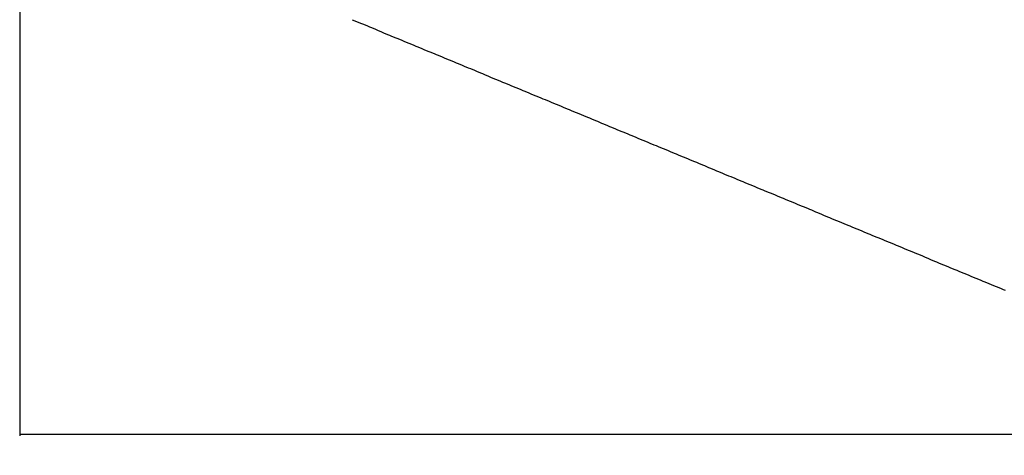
# Paper-space layout 'Inground Anchor' of a CAD drawing. Header units: millimetres. Extents: x 262 to 9484, y 125 to 8141.
# Tile 23 of 53: x 520 to 2412, y 3888 to 4725. Entities that reach past the tile are written whole.
import ezdxf

# ---------------------------------------------------------------- set-up
doc = ezdxf.new("R2010")
doc.units = ezdxf.units.MM
doc.layers.add('COMPONENT_GEOMETRY', color=7, linetype='Continuous')
doc.styles.add('SLDTEXTSTYLE0', font='TXT', dxfattribs={"width": 0.75})
doc.dimstyles.new('SLDDIMSTYLE0', dxfattribs={"dimtxt": 50, "dimasz": 3.302, "dimexe": 0, "dimexo": 0.0625, "dimgap": 12.5, "dimtad": 0, "dimtih": 1, "dimtoh": 1, "dimdec": 0, "dimrnd": 1e-09, "dimzin": 12, "dimdsep": 46, "dimtxsty": 'SLDTEXTSTYLE0', "dimsah": 1, "dimcen": 0.09, "dimadec": 0, "dimazin": 3, "dimtfac": 1, "dimtdec": 0, "dimtofl": 0, "dimtmove": 0, "dimatfit": 3, "dimfxl": 1, "dimfrac": 2, "dimtolj": 1, "dimtzin": 12, "dimarcsym": 0})

# ---------------------------------------------------------------- blocks, each defined once
blk = doc.blocks.new('_D_13')
at = {"layer": 'COMPONENT_GEOMETRY', "color": 7}
for p, q in [((519.7, 6139.6), (519.7, 3926.1)), ((4570.6, 6139.6), (4570.6, 3926.1)), ((519.7, 3929.3), (2471.3, 3929.3)), ((4570.6, 3929.3), (2619.1, 3929.3))]:
    blk.add_line(p, q, dxfattribs=at)
for points in [[(519.7, 3929.3), (523, 3928.7), (523, 3929.8)], [(4570.6, 3929.3), (4567.3, 3929.8), (4567.3, 3928.7)]]:
    blk.add_solid(points, dxfattribs=at)
at = {"layer": 'COMPONENT_GEOMETRY', "color": 7, "insert": (2471.3, 3954), "char_height": 50, "attachment_point": 1, "style": 'SLDTEXTSTYLE0'}
blk.add_mtext('4051', dxfattribs=at)

psp = doc.layouts.new('Inground Anchor')

# ---------------------------------------------------------------- linework, layer by layer
at = {"color": 7, "linetype": 'Continuous', "lineweight": 25, "flags": 128}
psp.add_lwpolyline([(1159.03, 4725.2), (1160.97, 4724.4), (1168.73, 4721.19), (1176.49, 4717.97), (1180.37, 4716.36), (1188.12, 4713.15), (1192, 4711.54), (1195.88, 4709.94), (1203.64, 4706.72), (1207.52, 4705.12), (1215.28, 4701.9), (1219.16, 4700.3), (1226.92, 4697.08), (1230.8, 4695.48), (1234.68, 4693.87), (1242.44, 4690.65), (1246.32, 4689.05), (1254.07, 4685.83), (1257.95, 4684.23), (1265.71, 4681.01), (1269.59, 4679.41), (1277.35, 4676.19), (1281.23, 4674.59), (1285.11, 4672.98), (1292.87, 4669.77), (1296.75, 4668.16), (1304.51, 4664.94), (1308.39, 4663.34), (1316.14, 4660.12), (1320.02, 4658.52), (1323.9, 4656.91), (1331.66, 4653.7), (1335.54, 4652.09), (1343.3, 4648.88), (1347.18, 4647.27), (1354.94, 4644.05), (1358.82, 4642.45), (1362.7, 4640.84), (1370.46, 4637.63), (1374.34, 4636.02), (1382.09, 4632.81), (1385.97, 4631.2), (1393.73, 4627.99), (1397.61, 4626.38), (1405.37, 4623.17), (1409.25, 4621.56), (1413.13, 4619.95), (1420.89, 4616.74), (1424.77, 4615.13), (1432.53, 4611.92), (1436.41, 4610.31), (1444.16, 4607.1), (1448.04, 4605.49), (1451.92, 4603.88), (1459.68, 4600.67), (1463.56, 4599.06), (1471.32, 4595.85), (1475.2, 4594.24), (1482.96, 4591.03), (1486.84, 4589.42), (1490.72, 4587.81), (1498.48, 4584.6), (1502.36, 4582.99), (1510.11, 4579.78), (1513.99, 4578.17), (1521.75, 4574.96), (1525.63, 4573.35), (1529.51, 4571.75), (1537.27, 4568.53), (1541.15, 4566.92), (1548.91, 4563.71), (1552.79, 4562.1), (1560.55, 4558.89), (1564.43, 4557.28), (1572.18, 4554.07), (1576.06, 4552.46), (1579.94, 4550.86), (1587.7, 4547.64), (1591.58, 4546.04), (1599.34, 4542.82), (1603.22, 4541.21), (1610.98, 4538), (1614.86, 4536.39), (1618.74, 4534.79), (1626.5, 4531.57), (1630.37, 4529.97), (1638.13, 4526.75), (1642.01, 4525.15), (1649.77, 4521.93), (1653.65, 4520.32), (1657.53, 4518.72), (1665.29, 4515.5), (1669.17, 4513.9), (1676.93, 4510.68), (1680.81, 4509.08), (1688.57, 4505.86), (1692.45, 4504.26), (1696.32, 4502.65), (1704.08, 4499.44), (1707.96, 4497.83), (1715.72, 4494.61), (1719.6, 4493.01), (1727.36, 4489.79), (1731.24, 4488.19), (1739, 4484.97), (1742.88, 4483.37), (1746.76, 4481.76), (1754.52, 4478.55), (1758.39, 4476.94), (1766.15, 4473.73), (1770.03, 4472.12), (1777.79, 4468.9), (1781.67, 4467.3), (1785.55, 4465.69), (1793.31, 4462.48), (1797.19, 4460.87), (1804.95, 4457.66), (1808.83, 4456.05), (1816.59, 4452.84), (1820.46, 4451.23), (1824.34, 4449.62), (1832.1, 4446.41), (1835.98, 4444.8), (1843.74, 4441.59), (1847.62, 4439.98), (1855.38, 4436.77), (1859.26, 4435.16), (1863.14, 4433.55), (1870.9, 4430.34), (1874.78, 4428.73), (1882.54, 4425.52), (1886.41, 4423.91), (1894.17, 4420.7), (1898.05, 4419.09), (1905.81, 4415.88), (1909.69, 4414.27), (1913.57, 4412.66), (1921.33, 4409.45), (1925.21, 4407.84), (1932.97, 4404.63), (1936.85, 4403.02), (1944.61, 4399.81), (1948.48, 4398.2), (1952.36, 4396.59), (1960.12, 4393.38), (1964, 4391.77), (1971.76, 4388.56), (1975.64, 4386.95), (1983.4, 4383.74), (1987.28, 4382.13), (1991.16, 4380.53), (1998.92, 4377.31), (2002.8, 4375.7), (2010.55, 4372.49), (2014.43, 4370.88), (2022.19, 4367.67), (2026.07, 4366.06), (2033.83, 4362.85), (2037.71, 4361.24), (2041.59, 4359.64), (2049.35, 4356.42), (2053.23, 4354.81), (2060.99, 4351.6), (2064.87, 4349.99), (2072.62, 4346.78), (2076.5, 4345.17), (2080.38, 4343.57), (2088.14, 4340.35), (2092.02, 4338.75), (2099.78, 4335.53), (2103.66, 4333.93), (2111.42, 4330.71), (2115.3, 4329.1), (2119.18, 4327.5), (2126.94, 4324.28), (2130.82, 4322.68), (2138.57, 4319.46), (2142.45, 4317.86), (2150.21, 4314.64), (2154.09, 4313.04), (2157.97, 4311.43), (2165.73, 4308.21), (2169.61, 4306.61), (2177.37, 4303.39), (2181.25, 4301.79), (2189.01, 4298.57), (2192.89, 4296.97), (2200.64, 4293.75), (2204.52, 4292.15), (2208.4, 4290.54), (2216.16, 4287.33), (2220.04, 4285.72), (2227.8, 4282.5), (2231.68, 4280.9), (2239.44, 4277.68), (2243.32, 4276.08), (2247.2, 4274.47), (2254.96, 4271.26), (2258.84, 4269.65), (2266.59, 4266.44), (2270.47, 4264.83), (2278.23, 4261.61), (2282.11, 4260.01), (2285.99, 4258.4), (2293.75, 4255.19), (2297.63, 4253.58), (2305.39, 4250.37), (2309.27, 4248.76), (2317.03, 4245.55), (2320.91, 4243.94), (2324.78, 4242.33), (2332.54, 4239.12), (2336.42, 4237.51), (2344.18, 4234.3), (2348.06, 4232.69), (2355.82, 4229.48), (2359.7, 4227.87), (2367.46, 4224.66), (2371.34, 4223.05), (2375.22, 4221.44), (2382.98, 4218.23), (2386.85, 4216.62), (2394.61, 4213.41), (2398.49, 4211.8), (2406.25, 4208.59), (2410.13, 4206.98), (2414.01, 4205.37)], dxfattribs=at)

# ---------------------------------------------------------------- dimensions: what is measured, and where the dimension line sits
at = {"layer": 'COMPONENT_GEOMETRY', "color": 7}
dim = psp.add_linear_dim(base=(4570.65, 3929.25), p1=(519.7, 6140.83), p2=(4570.65, 6140.83), angle=0, dimstyle='SLDDIMSTYLE0', dxfattribs=at)
dim.commit()
dim.dimension.update_dxf_attribs({"geometry": '_D_13', "text_midpoint": (2545.17, 3929.25), "dimtype": 160})

doc.saveas('drawing.dxf')
